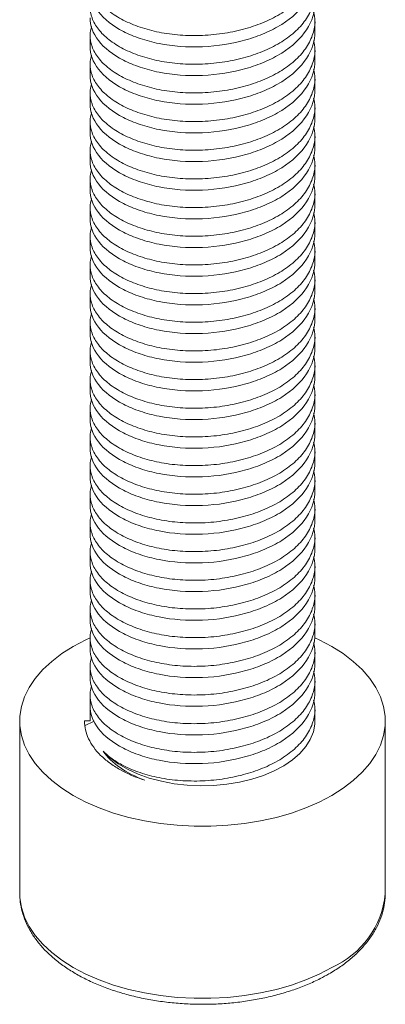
# Model space of a CAD drawing. Header units: millimetres. Extents: x 0 to 420, y 0 to 297.
# Tile 7 of 8: x 209 to 222, y 124 to 159. Entities that reach past the tile are written whole.
import ezdxf

# ---------------------------------------------------------------- set-up
doc = ezdxf.new("R2010")
doc.units = ezdxf.units.MM

msp = doc.modelspace()

# ---------------------------------------------------------------- linework, layer by layer
at = {"color": 7, "linetype": 'Continuous', "lineweight": 15}
for p, q in [((219.207, 158.33), (219.207, 158.733)), ((211.207, 158.223), (211.207, 157.819)), ((219.207, 157.309), (219.207, 157.713)), ((211.207, 157.202), (211.207, 156.799)), ((219.207, 156.288), (219.207, 156.692)), ((211.207, 156.182), (211.207, 155.778)), ((219.207, 155.268), (219.207, 155.671)), ((211.207, 155.161), (211.207, 154.757)), ((219.207, 154.247), (219.207, 154.651)), ((211.207, 154.14), (211.207, 153.737)), ((219.207, 153.226), (219.207, 153.63)), ((211.207, 153.12), (211.207, 152.716)), ((219.207, 152.206), (219.207, 152.609)), ((211.207, 152.099), (211.207, 151.695)), ((219.207, 151.185), (219.207, 151.589)), ((211.207, 151.078), (211.207, 150.675)), ((219.207, 150.164), (219.207, 150.568)), ((211.207, 150.058), (211.207, 149.654)), ((219.207, 149.144), (219.207, 149.547)), ((211.207, 149.037), (211.207, 148.633)), ((219.207, 148.123), (219.207, 148.527)), ((211.207, 148.016), (211.207, 147.613)), ((219.207, 147.102), (219.207, 147.506)), ((211.207, 146.996), (211.207, 146.592)), ((219.207, 146.082), (219.207, 146.485)), ((211.207, 145.975), (211.207, 145.571)), ((219.207, 145.061), (219.207, 145.465)), ((211.207, 144.954), (211.207, 144.551)), ((219.207, 144.04), (219.207, 144.444)), ((211.207, 143.934), (211.207, 143.53)), ((219.207, 143.02), (219.207, 143.423)), ((211.207, 142.913), (211.207, 142.509)), ((219.207, 141.999), (219.207, 142.403)), ((211.207, 141.892), (211.207, 141.489)), ((219.207, 140.978), (219.207, 141.382)), ((211.207, 140.872), (211.207, 140.468)), ((219.207, 139.958), (219.207, 140.361)), ((211.207, 139.851), (211.207, 139.447)), ((219.207, 138.937), (219.207, 139.341)), ((211.207, 138.83), (211.207, 138.427)), ((219.207, 137.916), (219.207, 138.32)), ((211.207, 137.81), (211.207, 137.406)), ((219.207, 136.896), (219.207, 137.299)), ((211.207, 136.789), (211.207, 136.385)), ((219.207, 135.875), (219.207, 136.279)), ((211.207, 135.768), (211.207, 135.364)), ((219.207, 134.854), (219.207, 135.258)), ((211.207, 134.748), (211.207, 134.344)), ((211.207, 133.806), (211.207, 134.344)), ((219.207, 133.806), (219.207, 134.237)), ((208.707, 133.806), (208.707, 127.682)), ((211.207, 133.806), (211.01, 133.806)), ((211.357, 133.797), (211.01, 133.634)), ((221.707, 127.682), (221.707, 133.806)), ((221.707, 127.654), (221.707, 127.682))]:
    msp.add_line(p, q, dxfattribs=at)
at = {"color": 7, "linetype": 'Continuous', "lineweight": 15, "flags": 128}
for points in [[(211.21, 136.765), (211.055, 136.693), (210.611, 136.459), (210.206, 136.203), (209.845, 135.926), (209.529, 135.632), (209.261, 135.321), (209.044, 134.998), (208.88, 134.665), (208.769, 134.324), (208.714, 133.979), (208.714, 133.632), (208.769, 133.287), (208.88, 132.947), (209.044, 132.613), (209.261, 132.29), (209.529, 131.98), (209.845, 131.685), (210.206, 131.408), (210.611, 131.152), (211.055, 130.919), (211.534, 130.71), (212.044, 130.528), (212.582, 130.373), (213.141, 130.248), (213.719, 130.153), (214.309, 130.089), (214.907, 130.057), (215.507, 130.057), (216.105, 130.089), (216.695, 130.153), (217.273, 130.248), (217.833, 130.373), (218.37, 130.528), (218.88, 130.71), (219.36, 130.919), (219.803, 131.152), (219.803, 131.152)], [(219.803, 131.152), (220.208, 131.408), (220.57, 131.685), (220.886, 131.98), (221.153, 132.29), (221.37, 132.613), (221.534, 132.947), (221.645, 133.287), (221.7, 133.632), (221.7, 133.979), (221.645, 134.324), (221.534, 134.665), (221.37, 134.998), (221.153, 135.321), (220.886, 135.632), (220.57, 135.926), (220.208, 136.203), (219.803, 136.459), (219.36, 136.693), (219.196, 136.768)], [(211.672, 132.725), (211.918, 132.492), (212.209, 132.277), (212.543, 132.083), (212.914, 131.914), (213.316, 131.771), (213.745, 131.656), (214.195, 131.572), (214.659, 131.518), (215.13, 131.497), (215.603, 131.508), (216.07, 131.551), (216.525, 131.625), (216.961, 131.73), (217.373, 131.864), (217.755, 132.026), (218.101, 132.212), (218.407, 132.42), (218.668, 132.648), (218.88, 132.891), (219.041, 133.148), (219.149, 133.414), (219.202, 133.685), (219.207, 133.806)]]:
    msp.add_lwpolyline(points, dxfattribs=at)
at = {"color": 8, "linetype": 'Continuous', "lineweight": 15, "flags": 128}
msp.add_lwpolyline([(208.707, 127.682), (208.714, 127.508), (208.769, 127.163), (208.88, 126.823), (209.044, 126.489), (209.261, 126.166), (209.529, 125.856), (209.845, 125.561), (210.206, 125.284), (210.611, 125.028), (211.055, 124.795), (211.534, 124.586), (212.044, 124.403), (212.582, 124.249), (213.141, 124.124), (213.719, 124.029), (214.309, 123.965), (214.907, 123.933), (215.507, 123.933), (216.105, 123.965), (216.695, 124.029), (217.273, 124.124), (217.833, 124.249), (218.37, 124.403), (218.88, 124.586), (219.36, 124.795), (219.803, 125.028)], dxfattribs=at)
at = {"color": 8, "linetype": 'Continuous', "lineweight": 15}
msp.add_arc((218.493, 127.981), 3.231, 293.933, 354.187, dxfattribs=at)
at = {"color": 7, "linetype": 'Continuous', "lineweight": 15}
for points, knots in [([(211.262, 160.573), (211.237, 160.47), (211.179, 160.231), (211.26, 159.846), (211.483, 159.442), (211.862, 159.067), (212.368, 158.746), (212.975, 158.492), (213.66, 158.309), (214.411, 158.207), (215.207, 158.195), (216.003, 158.275), (216.754, 158.44), (217.44, 158.681), (218.046, 158.997), (218.553, 159.385), (218.931, 159.827), (219.153, 160.297), (219.235, 160.721), (219.18, 160.981), (219.159, 161.083)], [0, 0, 0, 0, 0.042242, 0.098442, 0.156503, 0.215345, 0.273794, 0.330724, 0.386402, 0.443955, 0.502665, 0.561375, 0.618928, 0.674607, 0.731537, 0.789986, 0.848827, 0.906889, 0.963089, 1, 1, 1, 1]), ([(219.207, 160.371), (219.207, 160.064), (219.11, 159.739), (218.704, 159.124), (218.397, 158.836), (217.836, 158.483), (217.633, 158.378), (217.315, 158.242), (217.208, 158.2), (216.986, 158.122), (216.871, 158.085), (216.277, 157.917), (215.743, 157.83), (214.671, 157.784), (214.137, 157.826), (213.543, 157.944), (213.428, 157.971), (213.206, 158.03), (213.099, 158.063), (212.781, 158.17), (212.579, 158.254), (212.018, 158.543), (211.71, 158.783), (211.304, 159.308), (211.207, 159.59), (211.207, 159.861)], [0, 0, 0, 0, 0.125, 0.125, 0.25, 0.25, 0.3125, 0.3125, 0.34375, 0.34375, 0.375, 0.375, 0.5, 0.5, 0.625, 0.625, 0.65625, 0.65625, 0.6875, 0.6875, 0.75, 0.75, 0.875, 0.875, 1, 1, 1, 1]), ([(211.262, 159.552), (211.237, 159.45), (211.179, 159.21), (211.26, 158.825), (211.483, 158.421), (211.862, 158.047), (212.368, 157.726), (212.975, 157.471), (213.66, 157.288), (214.411, 157.187), (215.207, 157.174), (216.003, 157.254), (216.754, 157.42), (217.44, 157.66), (218.046, 157.976), (218.553, 158.364), (218.931, 158.806), (219.153, 159.277), (219.235, 159.701), (219.18, 159.96), (219.159, 160.063)], [0, 0, 0, 0, 0.0422418, 0.0984417, 0.1565034, 0.2153448, 0.2737937, 0.3307238, 0.3864021, 0.4439553, 0.5026653, 0.5613753, 0.6189285, 0.6746068, 0.7315369, 0.7899858, 0.8488272, 0.9068888, 0.9630888, 1, 1, 1, 1]), ([(219.207, 159.35), (219.207, 159.043), (219.11, 158.718), (218.704, 158.103), (218.397, 157.816), (217.836, 157.463), (217.633, 157.357), (217.315, 157.221), (217.208, 157.18), (216.986, 157.101), (216.871, 157.065), (216.277, 156.896), (215.743, 156.809), (214.671, 156.763), (214.137, 156.805), (213.543, 156.923), (213.428, 156.95), (213.206, 157.009), (213.099, 157.042), (212.781, 157.149), (212.579, 157.233), (212.018, 157.522), (211.71, 157.762), (211.304, 158.287), (211.207, 158.57), (211.207, 158.84)], [0, 0, 0, 0, 0.125, 0.125, 0.25, 0.25, 0.3125, 0.3125, 0.34375, 0.34375, 0.375, 0.375, 0.5, 0.5, 0.625, 0.625, 0.65625, 0.65625, 0.6875, 0.6875, 0.75, 0.75, 0.875, 0.875, 1, 1, 1, 1]), ([(211.262, 158.532), (211.237, 158.429), (211.179, 158.19), (211.26, 157.805), (211.483, 157.4), (211.862, 157.026), (212.368, 156.705), (212.975, 156.451), (213.66, 156.267), (214.411, 156.166), (215.207, 156.154), (216.003, 156.234), (216.754, 156.399), (217.44, 156.639), (218.046, 156.955), (218.553, 157.343), (218.931, 157.786), (219.153, 158.256), (219.235, 158.68), (219.18, 158.939), (219.159, 159.042)], [0, 0, 0, 0, 0.042242, 0.098442, 0.156503, 0.215345, 0.273794, 0.330724, 0.386402, 0.443955, 0.502665, 0.561375, 0.618928, 0.674607, 0.731537, 0.789986, 0.848827, 0.906889, 0.963089, 1, 1, 1, 1]), ([(219.207, 158.33), (219.207, 158.023), (219.11, 157.697), (218.704, 157.082), (218.397, 156.795), (217.836, 156.442), (217.633, 156.337), (217.315, 156.2), (217.208, 156.159), (216.986, 156.081), (216.871, 156.044), (216.277, 155.875), (215.743, 155.788), (214.671, 155.743), (214.137, 155.784), (213.543, 155.903), (213.428, 155.929), (213.206, 155.989), (213.099, 156.021), (212.781, 156.128), (212.579, 156.213), (212.018, 156.501), (211.71, 156.742), (211.304, 157.267), (211.207, 157.549), (211.207, 157.819)], [0, 0, 0, 0, 0.125, 0.125, 0.25, 0.25, 0.3125, 0.3125, 0.34375, 0.34375, 0.375, 0.375, 0.5, 0.5, 0.625, 0.625, 0.65625, 0.65625, 0.6875, 0.6875, 0.75, 0.75, 0.875, 0.875, 1, 1, 1, 1]), ([(211.262, 157.511), (211.237, 157.408), (211.179, 157.169), (211.26, 156.784), (211.483, 156.38), (211.862, 156.005), (212.368, 155.684), (212.975, 155.43), (213.66, 155.247), (214.411, 155.145), (215.207, 155.133), (216.003, 155.213), (216.754, 155.378), (217.44, 155.619), (218.046, 155.935), (218.553, 156.323), (218.931, 156.765), (219.153, 157.235), (219.235, 157.659), (219.18, 157.918), (219.159, 158.021)], [0, 0, 0, 0, 0.042242, 0.098442, 0.156503, 0.215345, 0.273794, 0.330724, 0.386402, 0.443955, 0.502665, 0.561375, 0.618928, 0.674607, 0.731537, 0.789986, 0.848827, 0.906889, 0.963089, 1, 1, 1, 1]), ([(219.207, 157.309), (219.207, 157.002), (219.11, 156.676), (218.704, 156.062), (218.397, 155.774), (217.836, 155.421), (217.633, 155.316), (217.315, 155.18), (217.208, 155.138), (216.986, 155.06), (216.871, 155.023), (216.277, 154.855), (215.743, 154.767), (214.671, 154.722), (214.137, 154.764), (213.543, 154.882), (213.428, 154.909), (213.206, 154.968), (213.099, 155), (212.781, 155.108), (212.579, 155.192), (212.018, 155.481), (211.71, 155.721), (211.304, 156.246), (211.207, 156.528), (211.207, 156.799)], [0, 0, 0, 0, 0.125, 0.125, 0.25, 0.25, 0.3125, 0.3125, 0.34375, 0.34375, 0.375, 0.375, 0.5, 0.5, 0.625, 0.625, 0.65625, 0.65625, 0.6875, 0.6875, 0.75, 0.75, 0.875, 0.875, 1, 1, 1, 1]), ([(211.262, 156.49), (211.237, 156.388), (211.179, 156.148), (211.26, 155.763), (211.483, 155.359), (211.862, 154.985), (212.368, 154.664), (212.975, 154.409), (213.66, 154.226), (214.411, 154.125), (215.207, 154.112), (216.003, 154.192), (216.754, 154.358), (217.44, 154.598), (218.046, 154.914), (218.553, 155.302), (218.931, 155.744), (219.153, 156.215), (219.235, 156.639), (219.18, 156.898), (219.159, 157.001)], [0, 0, 0, 0, 0.042242, 0.098442, 0.156503, 0.215345, 0.273794, 0.330724, 0.386402, 0.443955, 0.502665, 0.561375, 0.618928, 0.674607, 0.731537, 0.789986, 0.848827, 0.906889, 0.963089, 1, 1, 1, 1]), ([(211.262, 155.47), (211.237, 155.367), (211.179, 155.128), (211.26, 154.743), (211.483, 154.338), (211.862, 153.964), (212.368, 153.643), (212.975, 153.389), (213.66, 153.205), (214.411, 153.104), (215.207, 153.092), (216.003, 153.172), (216.754, 153.337), (217.44, 153.577), (218.046, 153.893), (218.553, 154.281), (218.931, 154.724), (219.153, 155.194), (219.235, 155.618), (219.18, 155.877), (219.159, 155.98)], [0, 0, 0, 0, 0.042242, 0.098442, 0.156503, 0.215345, 0.273794, 0.330724, 0.386402, 0.443955, 0.502665, 0.561375, 0.618928, 0.674607, 0.731537, 0.789986, 0.848827, 0.906889, 0.963089, 1, 1, 1, 1]), ([(219.207, 156.288), (219.207, 155.981), (219.11, 155.656), (218.704, 155.041), (218.397, 154.754), (217.836, 154.401), (217.633, 154.295), (217.315, 154.159), (217.208, 154.118), (216.986, 154.039), (216.871, 154.003), (216.277, 153.834), (215.743, 153.747), (214.671, 153.701), (214.137, 153.743), (213.543, 153.861), (213.428, 153.888), (213.206, 153.947), (213.099, 153.98), (212.781, 154.087), (212.579, 154.171), (212.018, 154.46), (211.71, 154.7), (211.304, 155.225), (211.207, 155.508), (211.207, 155.778)], [0, 0, 0, 0, 0.125, 0.125, 0.25, 0.25, 0.3125, 0.3125, 0.34375, 0.34375, 0.375, 0.375, 0.5, 0.5, 0.625, 0.625, 0.65625, 0.65625, 0.6875, 0.6875, 0.75, 0.75, 0.875, 0.875, 1, 1, 1, 1]), ([(211.262, 154.449), (211.237, 154.346), (211.179, 154.107), (211.26, 153.722), (211.483, 153.318), (211.862, 152.943), (212.368, 152.622), (212.975, 152.368), (213.66, 152.185), (214.411, 152.083), (215.207, 152.071), (216.003, 152.151), (216.754, 152.316), (217.44, 152.557), (218.046, 152.873), (218.553, 153.261), (218.931, 153.703), (219.153, 154.173), (219.235, 154.597), (219.18, 154.856), (219.159, 154.959)], [0, 0, 0, 0, 0.0422418, 0.0984417, 0.1565034, 0.2153448, 0.2737937, 0.3307238, 0.3864021, 0.4439553, 0.5026653, 0.5613753, 0.6189285, 0.6746068, 0.7315369, 0.7899858, 0.8488272, 0.9068888, 0.9630888, 1, 1, 1, 1]), ([(219.207, 155.268), (219.207, 154.961), (219.11, 154.635), (218.704, 154.02), (218.397, 153.733), (217.836, 153.38), (217.633, 153.275), (217.315, 153.138), (217.208, 153.097), (216.986, 153.019), (216.871, 152.982), (216.277, 152.813), (215.743, 152.726), (214.671, 152.681), (214.137, 152.722), (213.543, 152.841), (213.428, 152.867), (213.206, 152.927), (213.099, 152.959), (212.781, 153.066), (212.579, 153.151), (212.018, 153.439), (211.71, 153.68), (211.304, 154.205), (211.207, 154.487), (211.207, 154.757)], [0, 0, 0, 0, 0.125, 0.125, 0.25, 0.25, 0.3125, 0.3125, 0.34375, 0.34375, 0.375, 0.375, 0.5, 0.5, 0.625, 0.625, 0.65625, 0.65625, 0.6875, 0.6875, 0.75, 0.75, 0.875, 0.875, 1, 1, 1, 1]), ([(219.207, 154.247), (219.207, 153.94), (219.11, 153.614), (218.704, 153), (218.397, 152.712), (217.836, 152.359), (217.633, 152.254), (217.315, 152.118), (217.208, 152.076), (216.986, 151.998), (216.871, 151.961), (216.277, 151.793), (215.743, 151.705), (214.671, 151.66), (214.137, 151.702), (213.543, 151.82), (213.428, 151.847), (213.206, 151.906), (213.099, 151.938), (212.781, 152.046), (212.579, 152.13), (212.018, 152.419), (211.71, 152.659), (211.304, 153.184), (211.207, 153.466), (211.207, 153.737)], [0, 0, 0, 0, 0.125, 0.125, 0.25, 0.25, 0.3125, 0.3125, 0.34375, 0.34375, 0.375, 0.375, 0.5, 0.5, 0.625, 0.625, 0.65625, 0.65625, 0.6875, 0.6875, 0.75, 0.75, 0.875, 0.875, 1, 1, 1, 1]), ([(211.262, 153.428), (211.237, 153.326), (211.179, 153.086), (211.26, 152.701), (211.483, 152.297), (211.862, 151.923), (212.368, 151.601), (212.975, 151.347), (213.66, 151.164), (214.411, 151.063), (215.207, 151.05), (216.003, 151.13), (216.754, 151.296), (217.44, 151.536), (218.046, 151.852), (218.553, 152.24), (218.931, 152.682), (219.153, 153.153), (219.235, 153.577), (219.18, 153.836), (219.159, 153.939)], [0, 0, 0, 0, 0.042242, 0.098442, 0.156503, 0.215345, 0.273794, 0.330724, 0.386402, 0.443955, 0.502665, 0.561375, 0.618928, 0.674607, 0.731537, 0.789986, 0.848827, 0.906889, 0.963089, 1, 1, 1, 1]), ([(219.207, 153.226), (219.207, 152.919), (219.11, 152.594), (218.704, 151.979), (218.397, 151.692), (217.836, 151.338), (217.633, 151.233), (217.315, 151.097), (217.208, 151.056), (216.986, 150.977), (216.871, 150.941), (216.277, 150.772), (215.743, 150.685), (214.671, 150.639), (214.137, 150.681), (213.543, 150.799), (213.428, 150.826), (213.206, 150.885), (213.099, 150.918), (212.781, 151.025), (212.579, 151.109), (212.018, 151.398), (211.71, 151.638), (211.304, 152.163), (211.207, 152.446), (211.207, 152.716)], [0, 0, 0, 0, 0.125, 0.125, 0.25, 0.25, 0.3125, 0.3125, 0.34375, 0.34375, 0.375, 0.375, 0.5, 0.5, 0.625, 0.625, 0.65625, 0.65625, 0.6875, 0.6875, 0.75, 0.75, 0.875, 0.875, 1, 1, 1, 1]), ([(211.262, 152.408), (211.237, 152.305), (211.179, 152.066), (211.26, 151.681), (211.483, 151.276), (211.862, 150.902), (212.368, 150.581), (212.975, 150.327), (213.66, 150.143), (214.411, 150.042), (215.207, 150.03), (216.003, 150.11), (216.754, 150.275), (217.44, 150.515), (218.046, 150.831), (218.553, 151.219), (218.931, 151.662), (219.153, 152.132), (219.235, 152.556), (219.18, 152.815), (219.159, 152.918)], [0, 0, 0, 0, 0.0422418, 0.0984417, 0.1565034, 0.2153448, 0.2737937, 0.3307238, 0.3864021, 0.4439553, 0.5026653, 0.5613753, 0.6189285, 0.6746068, 0.7315369, 0.7899858, 0.8488272, 0.9068888, 0.9630888, 1, 1, 1, 1]), ([(219.207, 152.206), (219.207, 151.899), (219.11, 151.573), (218.704, 150.958), (218.397, 150.671), (217.836, 150.318), (217.633, 150.213), (217.315, 150.076), (217.208, 150.035), (216.986, 149.957), (216.871, 149.92), (216.277, 149.751), (215.743, 149.664), (214.671, 149.619), (214.137, 149.66), (213.543, 149.779), (213.428, 149.805), (213.206, 149.865), (213.099, 149.897), (212.781, 150.004), (212.579, 150.089), (212.018, 150.377), (211.71, 150.618), (211.304, 151.143), (211.207, 151.425), (211.207, 151.695)], [0, 0, 0, 0, 0.125, 0.125, 0.25, 0.25, 0.3125, 0.3125, 0.34375, 0.34375, 0.375, 0.375, 0.5, 0.5, 0.625, 0.625, 0.65625, 0.65625, 0.6875, 0.6875, 0.75, 0.75, 0.875, 0.875, 1, 1, 1, 1]), ([(211.262, 151.387), (211.237, 151.284), (211.179, 151.045), (211.26, 150.66), (211.483, 150.256), (211.862, 149.881), (212.368, 149.56), (212.975, 149.306), (213.66, 149.122), (214.411, 149.021), (215.207, 149.009), (216.003, 149.089), (216.754, 149.254), (217.44, 149.495), (218.046, 149.811), (218.553, 150.199), (218.931, 150.641), (219.153, 151.111), (219.235, 151.535), (219.18, 151.794), (219.159, 151.897)], [0, 0, 0, 0, 0.0422418, 0.0984417, 0.1565034, 0.2153448, 0.2737937, 0.3307238, 0.3864021, 0.4439553, 0.5026653, 0.5613753, 0.6189285, 0.6746068, 0.7315369, 0.7899858, 0.8488272, 0.9068888, 0.9630888, 1, 1, 1, 1]), ([(219.207, 151.185), (219.207, 150.878), (219.11, 150.552), (218.704, 149.938), (218.397, 149.65), (217.836, 149.297), (217.633, 149.192), (217.315, 149.056), (217.208, 149.014), (216.986, 148.936), (216.871, 148.899), (216.277, 148.731), (215.743, 148.643), (214.671, 148.598), (214.137, 148.64), (213.543, 148.758), (213.428, 148.785), (213.206, 148.844), (213.099, 148.876), (212.781, 148.984), (212.579, 149.068), (212.018, 149.357), (211.71, 149.597), (211.304, 150.122), (211.207, 150.404), (211.207, 150.675)], [0, 0, 0, 0, 0.125, 0.125, 0.25, 0.25, 0.3125, 0.3125, 0.34375, 0.34375, 0.375, 0.375, 0.5, 0.5, 0.625, 0.625, 0.65625, 0.65625, 0.6875, 0.6875, 0.75, 0.75, 0.875, 0.875, 1, 1, 1, 1]), ([(211.262, 150.366), (211.237, 150.264), (211.179, 150.024), (211.26, 149.639), (211.483, 149.235), (211.862, 148.861), (212.368, 148.539), (212.975, 148.285), (213.66, 148.102), (214.411, 148.001), (215.207, 147.988), (216.003, 148.068), (216.754, 148.234), (217.44, 148.474), (218.046, 148.79), (218.553, 149.178), (218.931, 149.62), (219.153, 150.091), (219.235, 150.515), (219.18, 150.774), (219.159, 150.876)], [0, 0, 0, 0, 0.042242, 0.098442, 0.156503, 0.215345, 0.273794, 0.330724, 0.386402, 0.443955, 0.502665, 0.561375, 0.618928, 0.674607, 0.731537, 0.789986, 0.848827, 0.906889, 0.963089, 1, 1, 1, 1]), ([(219.207, 150.164), (219.207, 149.857), (219.11, 149.532), (218.704, 148.917), (218.397, 148.63), (217.836, 148.276), (217.633, 148.171), (217.315, 148.035), (217.208, 147.994), (216.986, 147.915), (216.871, 147.879), (216.277, 147.71), (215.743, 147.623), (214.671, 147.577), (214.137, 147.619), (213.543, 147.737), (213.428, 147.764), (213.206, 147.823), (213.099, 147.856), (212.781, 147.963), (212.579, 148.047), (212.018, 148.336), (211.71, 148.576), (211.304, 149.101), (211.207, 149.384), (211.207, 149.654)], [0, 0, 0, 0, 0.125, 0.125, 0.25, 0.25, 0.3125, 0.3125, 0.34375, 0.34375, 0.375, 0.375, 0.5, 0.5, 0.625, 0.625, 0.65625, 0.65625, 0.6875, 0.6875, 0.75, 0.75, 0.875, 0.875, 1, 1, 1, 1]), ([(211.262, 149.345), (211.237, 149.243), (211.179, 149.004), (211.26, 148.619), (211.483, 148.214), (211.862, 147.84), (212.368, 147.519), (212.975, 147.265), (213.66, 147.081), (214.411, 146.98), (215.207, 146.968), (216.003, 147.047), (216.754, 147.213), (217.44, 147.453), (218.046, 147.769), (218.553, 148.157), (218.931, 148.6), (219.153, 149.07), (219.235, 149.494), (219.18, 149.753), (219.159, 149.856)], [0, 0, 0, 0, 0.042242, 0.098442, 0.156503, 0.215345, 0.273794, 0.330724, 0.386402, 0.443955, 0.502665, 0.561375, 0.618928, 0.674607, 0.731537, 0.789986, 0.848827, 0.906889, 0.963089, 1, 1, 1, 1]), ([(219.207, 149.144), (219.207, 148.837), (219.11, 148.511), (218.704, 147.896), (218.397, 147.609), (217.836, 147.256), (217.633, 147.151), (217.315, 147.014), (217.208, 146.973), (216.986, 146.895), (216.871, 146.858), (216.277, 146.689), (215.743, 146.602), (214.671, 146.557), (214.137, 146.598), (213.543, 146.717), (213.428, 146.743), (213.206, 146.803), (213.099, 146.835), (212.781, 146.942), (212.579, 147.027), (212.018, 147.315), (211.71, 147.556), (211.304, 148.081), (211.207, 148.363), (211.207, 148.633)], [0, 0, 0, 0, 0.125, 0.125, 0.25, 0.25, 0.3125, 0.3125, 0.34375, 0.34375, 0.375, 0.375, 0.5, 0.5, 0.625, 0.625, 0.65625, 0.65625, 0.6875, 0.6875, 0.75, 0.75, 0.875, 0.875, 1, 1, 1, 1]), ([(211.262, 148.325), (211.237, 148.222), (211.179, 147.983), (211.26, 147.598), (211.483, 147.194), (211.862, 146.819), (212.368, 146.498), (212.975, 146.244), (213.66, 146.06), (214.411, 145.959), (215.207, 145.947), (216.003, 146.027), (216.754, 146.192), (217.44, 146.433), (218.046, 146.749), (218.553, 147.137), (218.931, 147.579), (219.153, 148.049), (219.235, 148.473), (219.18, 148.732), (219.159, 148.835)], [0, 0, 0, 0, 0.042242, 0.098442, 0.156503, 0.215345, 0.273794, 0.330724, 0.386402, 0.443955, 0.502665, 0.561375, 0.618928, 0.674607, 0.731537, 0.789986, 0.848827, 0.906889, 0.963089, 1, 1, 1, 1]), ([(219.207, 148.123), (219.207, 147.816), (219.11, 147.49), (218.704, 146.876), (218.397, 146.588), (217.836, 146.235), (217.633, 146.13), (217.315, 145.994), (217.208, 145.952), (216.986, 145.874), (216.871, 145.837), (216.277, 145.669), (215.743, 145.581), (214.671, 145.536), (214.137, 145.578), (213.543, 145.696), (213.428, 145.723), (213.206, 145.782), (213.099, 145.814), (212.781, 145.922), (212.579, 146.006), (212.018, 146.295), (211.71, 146.535), (211.304, 147.06), (211.207, 147.342), (211.207, 147.613)], [0, 0, 0, 0, 0.125, 0.125, 0.25, 0.25, 0.3125, 0.3125, 0.34375, 0.34375, 0.375, 0.375, 0.5, 0.5, 0.625, 0.625, 0.65625, 0.65625, 0.6875, 0.6875, 0.75, 0.75, 0.875, 0.875, 1, 1, 1, 1]), ([(211.262, 147.304), (211.237, 147.201), (211.179, 146.962), (211.26, 146.577), (211.483, 146.173), (211.862, 145.798), (212.368, 145.477), (212.975, 145.223), (213.66, 145.04), (214.411, 144.939), (215.207, 144.926), (216.003, 145.006), (216.754, 145.172), (217.44, 145.412), (218.046, 145.728), (218.553, 146.116), (218.931, 146.558), (219.153, 147.029), (219.235, 147.453), (219.18, 147.712), (219.159, 147.814)], [0, 0, 0, 0, 0.042242, 0.098442, 0.156503, 0.215345, 0.273794, 0.330724, 0.386402, 0.443955, 0.502665, 0.561375, 0.618928, 0.674607, 0.731537, 0.789986, 0.848827, 0.906889, 0.963089, 1, 1, 1, 1]), ([(219.207, 147.102), (219.207, 146.795), (219.11, 146.47), (218.704, 145.855), (218.397, 145.568), (217.836, 145.214), (217.633, 145.109), (217.315, 144.973), (217.208, 144.932), (216.986, 144.853), (216.871, 144.817), (216.277, 144.648), (215.743, 144.561), (214.671, 144.515), (214.137, 144.557), (213.543, 144.675), (213.428, 144.702), (213.206, 144.761), (213.099, 144.794), (212.781, 144.901), (212.579, 144.985), (212.018, 145.274), (211.71, 145.514), (211.304, 146.039), (211.207, 146.322), (211.207, 146.592)], [0, 0, 0, 0, 0.125, 0.125, 0.25, 0.25, 0.3125, 0.3125, 0.34375, 0.34375, 0.375, 0.375, 0.5, 0.5, 0.625, 0.625, 0.65625, 0.65625, 0.6875, 0.6875, 0.75, 0.75, 0.875, 0.875, 1, 1, 1, 1]), ([(211.262, 146.283), (211.237, 146.181), (211.179, 145.942), (211.26, 145.557), (211.483, 145.152), (211.862, 144.778), (212.368, 144.457), (212.975, 144.203), (213.66, 144.019), (214.411, 143.918), (215.207, 143.905), (216.003, 143.985), (216.754, 144.151), (217.44, 144.391), (218.046, 144.707), (218.553, 145.095), (218.931, 145.538), (219.153, 146.008), (219.235, 146.432), (219.18, 146.691), (219.159, 146.794)], [0, 0, 0, 0, 0.042242, 0.098442, 0.156503, 0.215345, 0.273794, 0.330724, 0.386402, 0.443955, 0.502665, 0.561375, 0.618928, 0.674607, 0.731537, 0.789986, 0.848827, 0.906889, 0.963089, 1, 1, 1, 1]), ([(219.207, 146.082), (219.207, 145.775), (219.11, 145.449), (218.704, 144.834), (218.397, 144.547), (217.836, 144.194), (217.633, 144.089), (217.315, 143.952), (217.208, 143.911), (216.986, 143.833), (216.871, 143.796), (216.277, 143.627), (215.743, 143.54), (214.671, 143.494), (214.137, 143.536), (213.543, 143.654), (213.428, 143.681), (213.206, 143.741), (213.099, 143.773), (212.781, 143.88), (212.579, 143.965), (212.018, 144.253), (211.71, 144.494), (211.304, 145.018), (211.207, 145.301), (211.207, 145.571)], [0, 0, 0, 0, 0.125, 0.125, 0.25, 0.25, 0.3125, 0.3125, 0.34375, 0.34375, 0.375, 0.375, 0.5, 0.5, 0.625, 0.625, 0.65625, 0.65625, 0.6875, 0.6875, 0.75, 0.75, 0.875, 0.875, 1, 1, 1, 1]), ([(211.262, 145.263), (211.237, 145.16), (211.179, 144.921), (211.26, 144.536), (211.483, 144.131), (211.862, 143.757), (212.368, 143.436), (212.975, 143.182), (213.66, 142.998), (214.411, 142.897), (215.207, 142.885), (216.003, 142.965), (216.754, 143.13), (217.44, 143.371), (218.046, 143.687), (218.553, 144.075), (218.931, 144.517), (219.153, 144.987), (219.235, 145.411), (219.18, 145.67), (219.159, 145.773)], [0, 0, 0, 0, 0.042242, 0.098442, 0.156503, 0.215345, 0.273794, 0.330724, 0.386402, 0.443955, 0.502665, 0.561375, 0.618928, 0.674607, 0.731537, 0.789986, 0.848827, 0.906889, 0.963089, 1, 1, 1, 1]), ([(219.207, 145.061), (219.207, 144.754), (219.11, 144.428), (218.704, 143.814), (218.397, 143.526), (217.836, 143.173), (217.633, 143.068), (217.315, 142.932), (217.208, 142.89), (216.986, 142.812), (216.871, 142.775), (216.277, 142.607), (215.743, 142.519), (214.671, 142.474), (214.137, 142.515), (213.543, 142.634), (213.428, 142.661), (213.206, 142.72), (213.099, 142.752), (212.781, 142.86), (212.579, 142.944), (212.018, 143.232), (211.71, 143.473), (211.304, 143.998), (211.207, 144.28), (211.207, 144.551)], [0, 0, 0, 0, 0.125, 0.125, 0.25, 0.25, 0.3125, 0.3125, 0.34375, 0.34375, 0.375, 0.375, 0.5, 0.5, 0.625, 0.625, 0.65625, 0.65625, 0.6875, 0.6875, 0.75, 0.75, 0.875, 0.875, 1, 1, 1, 1]), ([(211.262, 144.242), (211.237, 144.139), (211.179, 143.9), (211.26, 143.515), (211.483, 143.111), (211.862, 142.736), (212.368, 142.415), (212.975, 142.161), (213.66, 141.978), (214.411, 141.877), (215.207, 141.864), (216.003, 141.944), (216.754, 142.11), (217.44, 142.35), (218.046, 142.666), (218.553, 143.054), (218.931, 143.496), (219.153, 143.967), (219.235, 144.391), (219.18, 144.65), (219.159, 144.752)], [0, 0, 0, 0, 0.042242, 0.098442, 0.156503, 0.215345, 0.273794, 0.330724, 0.386402, 0.443955, 0.502665, 0.561375, 0.618928, 0.674607, 0.731537, 0.789986, 0.848827, 0.906889, 0.963089, 1, 1, 1, 1]), ([(211.262, 143.221), (211.237, 143.119), (211.179, 142.88), (211.26, 142.494), (211.483, 142.09), (211.862, 141.716), (212.368, 141.395), (212.975, 141.141), (213.66, 140.957), (214.411, 140.856), (215.207, 140.843), (216.003, 140.923), (216.754, 141.089), (217.44, 141.329), (218.046, 141.645), (218.553, 142.033), (218.931, 142.476), (219.153, 142.946), (219.235, 143.37), (219.18, 143.629), (219.159, 143.732)], [0, 0, 0, 0, 0.042242, 0.098442, 0.156503, 0.215345, 0.273794, 0.330724, 0.386402, 0.443955, 0.502665, 0.561375, 0.618928, 0.674607, 0.731537, 0.789986, 0.848827, 0.906889, 0.963089, 1, 1, 1, 1]), ([(219.207, 144.04), (219.207, 143.733), (219.11, 143.408), (218.704, 142.793), (218.397, 142.506), (217.836, 142.152), (217.633, 142.047), (217.315, 141.911), (217.208, 141.87), (216.986, 141.791), (216.871, 141.755), (216.277, 141.586), (215.743, 141.499), (214.671, 141.453), (214.137, 141.495), (213.543, 141.613), (213.428, 141.64), (213.206, 141.699), (213.099, 141.732), (212.781, 141.839), (212.579, 141.923), (212.018, 142.212), (211.71, 142.452), (211.304, 142.977), (211.207, 143.26), (211.207, 143.53)], [0, 0, 0, 0, 0.125, 0.125, 0.25, 0.25, 0.3125, 0.3125, 0.34375, 0.34375, 0.375, 0.375, 0.5, 0.5, 0.625, 0.625, 0.65625, 0.65625, 0.6875, 0.6875, 0.75, 0.75, 0.875, 0.875, 1, 1, 1, 1]), ([(219.207, 143.02), (219.207, 142.713), (219.11, 142.387), (218.704, 141.772), (218.397, 141.485), (217.836, 141.132), (217.633, 141.027), (217.315, 140.89), (217.208, 140.849), (216.986, 140.771), (216.871, 140.734), (216.277, 140.565), (215.743, 140.478), (214.671, 140.432), (214.137, 140.474), (213.543, 140.592), (213.428, 140.619), (213.206, 140.679), (213.099, 140.711), (212.781, 140.818), (212.579, 140.903), (212.018, 141.191), (211.71, 141.432), (211.304, 141.956), (211.207, 142.239), (211.207, 142.509)], [0, 0, 0, 0, 0.125, 0.125, 0.25, 0.25, 0.3125, 0.3125, 0.34375, 0.34375, 0.375, 0.375, 0.5, 0.5, 0.625, 0.625, 0.65625, 0.65625, 0.6875, 0.6875, 0.75, 0.75, 0.875, 0.875, 1, 1, 1, 1]), ([(211.262, 142.201), (211.237, 142.098), (211.179, 141.859), (211.26, 141.474), (211.483, 141.069), (211.862, 140.695), (212.368, 140.374), (212.975, 140.12), (213.66, 139.936), (214.411, 139.835), (215.207, 139.823), (216.003, 139.903), (216.754, 140.068), (217.44, 140.309), (218.046, 140.625), (218.553, 141.013), (218.931, 141.455), (219.153, 141.925), (219.235, 142.349), (219.18, 142.608), (219.159, 142.711)], [0, 0, 0, 0, 0.042242, 0.098442, 0.156503, 0.215345, 0.273794, 0.330724, 0.386402, 0.443955, 0.502665, 0.561375, 0.618928, 0.674607, 0.731537, 0.789986, 0.848827, 0.906889, 0.963089, 1, 1, 1, 1]), ([(219.207, 141.999), (219.207, 141.692), (219.11, 141.366), (218.704, 140.752), (218.397, 140.464), (217.836, 140.111), (217.633, 140.006), (217.315, 139.87), (217.208, 139.828), (216.986, 139.75), (216.871, 139.713), (216.277, 139.544), (215.743, 139.457), (214.671, 139.412), (214.137, 139.453), (213.543, 139.572), (213.428, 139.599), (213.206, 139.658), (213.099, 139.69), (212.781, 139.798), (212.579, 139.882), (212.018, 140.17), (211.71, 140.411), (211.304, 140.936), (211.207, 141.218), (211.207, 141.489)], [0, 0, 0, 0, 0.125, 0.125, 0.25, 0.25, 0.3125, 0.3125, 0.34375, 0.34375, 0.375, 0.375, 0.5, 0.5, 0.625, 0.625, 0.65625, 0.65625, 0.6875, 0.6875, 0.75, 0.75, 0.875, 0.875, 1, 1, 1, 1]), ([(211.262, 141.18), (211.237, 141.077), (211.179, 140.838), (211.26, 140.453), (211.483, 140.049), (211.862, 139.674), (212.368, 139.353), (212.975, 139.099), (213.66, 138.916), (214.411, 138.814), (215.207, 138.802), (216.003, 138.882), (216.754, 139.048), (217.44, 139.288), (218.046, 139.604), (218.553, 139.992), (218.931, 140.434), (219.153, 140.905), (219.235, 141.329), (219.18, 141.588), (219.159, 141.69)], [0, 0, 0, 0, 0.042242, 0.098442, 0.156503, 0.215345, 0.273794, 0.330724, 0.386402, 0.443955, 0.502665, 0.561375, 0.618928, 0.674607, 0.731537, 0.789986, 0.848827, 0.906889, 0.963089, 1, 1, 1, 1]), ([(219.207, 140.978), (219.207, 140.671), (219.11, 140.346), (218.704, 139.731), (218.397, 139.444), (217.836, 139.09), (217.633, 138.985), (217.315, 138.849), (217.208, 138.808), (216.986, 138.729), (216.871, 138.693), (216.277, 138.524), (215.743, 138.437), (214.671, 138.391), (214.137, 138.433), (213.543, 138.551), (213.428, 138.578), (213.206, 138.637), (213.099, 138.67), (212.781, 138.777), (212.579, 138.861), (212.018, 139.15), (211.71, 139.39), (211.304, 139.915), (211.207, 140.198), (211.207, 140.468)], [0, 0, 0, 0, 0.125, 0.125, 0.25, 0.25, 0.3125, 0.3125, 0.34375, 0.34375, 0.375, 0.375, 0.5, 0.5, 0.625, 0.625, 0.65625, 0.65625, 0.6875, 0.6875, 0.75, 0.75, 0.875, 0.875, 1, 1, 1, 1]), ([(211.262, 140.159), (211.237, 140.057), (211.179, 139.818), (211.26, 139.432), (211.483, 139.028), (211.862, 138.654), (212.368, 138.333), (212.975, 138.079), (213.66, 137.895), (214.411, 137.794), (215.207, 137.781), (216.003, 137.861), (216.754, 138.027), (217.44, 138.267), (218.046, 138.583), (218.553, 138.971), (218.931, 139.414), (219.153, 139.884), (219.235, 140.308), (219.18, 140.567), (219.159, 140.67)], [0, 0, 0, 0, 0.042242, 0.098442, 0.156503, 0.215345, 0.273794, 0.330724, 0.386402, 0.443955, 0.502665, 0.561375, 0.618928, 0.674607, 0.731537, 0.789986, 0.848827, 0.906889, 0.963089, 1, 1, 1, 1]), ([(219.207, 139.958), (219.207, 139.65), (219.11, 139.325), (218.704, 138.71), (218.397, 138.423), (217.836, 138.07), (217.633, 137.965), (217.315, 137.828), (217.208, 137.787), (216.986, 137.709), (216.871, 137.672), (216.277, 137.503), (215.743, 137.416), (214.671, 137.37), (214.137, 137.412), (213.543, 137.53), (213.428, 137.557), (213.206, 137.617), (213.099, 137.649), (212.781, 137.756), (212.579, 137.841), (212.018, 138.129), (211.71, 138.37), (211.304, 138.894), (211.207, 139.177), (211.207, 139.447)], [0, 0, 0, 0, 0.125, 0.125, 0.25, 0.25, 0.3125, 0.3125, 0.34375, 0.34375, 0.375, 0.375, 0.5, 0.5, 0.625, 0.625, 0.65625, 0.65625, 0.6875, 0.6875, 0.75, 0.75, 0.875, 0.875, 1, 1, 1, 1]), ([(211.262, 139.139), (211.237, 139.036), (211.179, 138.797), (211.26, 138.412), (211.483, 138.007), (211.862, 137.633), (212.368, 137.312), (212.975, 137.058), (213.66, 136.874), (214.411, 136.773), (215.207, 136.761), (216.003, 136.841), (216.754, 137.006), (217.44, 137.247), (218.046, 137.563), (218.553, 137.951), (218.931, 138.393), (219.153, 138.863), (219.235, 139.287), (219.18, 139.546), (219.159, 139.649)], [0, 0, 0, 0, 0.042242, 0.098442, 0.156503, 0.215345, 0.273794, 0.330724, 0.386402, 0.443955, 0.502665, 0.561375, 0.618928, 0.674607, 0.731537, 0.789986, 0.848827, 0.906889, 0.963089, 1, 1, 1, 1]), ([(219.207, 138.937), (219.207, 138.63), (219.11, 138.304), (218.704, 137.69), (218.397, 137.402), (217.836, 137.049), (217.633, 136.944), (217.315, 136.808), (217.208, 136.766), (216.986, 136.688), (216.871, 136.651), (216.277, 136.482), (215.743, 136.395), (214.671, 136.35), (214.137, 136.391), (213.543, 136.51), (213.428, 136.537), (213.206, 136.596), (213.099, 136.628), (212.781, 136.736), (212.579, 136.82), (212.018, 137.108), (211.71, 137.349), (211.304, 137.874), (211.207, 138.156), (211.207, 138.427)], [0, 0, 0, 0, 0.125, 0.125, 0.25, 0.25, 0.3125, 0.3125, 0.34375, 0.34375, 0.375, 0.375, 0.5, 0.5, 0.625, 0.625, 0.65625, 0.65625, 0.6875, 0.6875, 0.75, 0.75, 0.875, 0.875, 1, 1, 1, 1]), ([(211.262, 138.118), (211.237, 138.015), (211.179, 137.776), (211.26, 137.391), (211.483, 136.987), (211.862, 136.612), (212.368, 136.291), (212.975, 136.037), (213.66, 135.854), (214.411, 135.752), (215.207, 135.74), (216.003, 135.82), (216.754, 135.986), (217.44, 136.226), (218.046, 136.542), (218.553, 136.93), (218.931, 137.372), (219.153, 137.843), (219.235, 138.267), (219.18, 138.526), (219.159, 138.628)], [0, 0, 0, 0, 0.0422418, 0.0984417, 0.1565034, 0.2153448, 0.2737937, 0.3307238, 0.3864021, 0.4439553, 0.5026653, 0.5613753, 0.6189285, 0.6746068, 0.7315369, 0.7899858, 0.8488272, 0.9068888, 0.9630888, 1, 1, 1, 1]), ([(219.207, 137.916), (219.207, 137.609), (219.11, 137.284), (218.704, 136.669), (218.397, 136.382), (217.836, 136.028), (217.633, 135.923), (217.315, 135.787), (217.208, 135.745), (216.986, 135.667), (216.871, 135.631), (216.277, 135.462), (215.743, 135.375), (214.671, 135.329), (214.137, 135.371), (213.543, 135.489), (213.428, 135.516), (213.206, 135.575), (213.099, 135.608), (212.781, 135.715), (212.579, 135.799), (212.018, 136.088), (211.71, 136.328), (211.304, 136.853), (211.207, 137.136), (211.207, 137.406)], [0, 0, 0, 0, 0.125, 0.125, 0.25, 0.25, 0.3125, 0.3125, 0.34375, 0.34375, 0.375, 0.375, 0.5, 0.5, 0.625, 0.625, 0.65625, 0.65625, 0.6875, 0.6875, 0.75, 0.75, 0.875, 0.875, 1, 1, 1, 1]), ([(211.262, 137.097), (211.237, 136.995), (211.179, 136.756), (211.26, 136.37), (211.483, 135.966), (211.862, 135.592), (212.368, 135.271), (212.975, 135.017), (213.66, 134.833), (214.411, 134.732), (215.207, 134.719), (216.003, 134.799), (216.754, 134.965), (217.44, 135.205), (218.046, 135.521), (218.553, 135.909), (218.931, 136.352), (219.153, 136.822), (219.235, 137.246), (219.18, 137.505), (219.159, 137.608)], [0, 0, 0, 0, 0.042242, 0.098442, 0.156503, 0.215345, 0.273794, 0.330724, 0.386402, 0.443955, 0.502665, 0.561375, 0.618928, 0.674607, 0.731537, 0.789986, 0.848827, 0.906889, 0.963089, 1, 1, 1, 1]), ([(219.207, 136.896), (219.207, 136.588), (219.11, 136.263), (218.704, 135.648), (218.397, 135.361), (217.836, 135.008), (217.633, 134.903), (217.315, 134.766), (217.208, 134.725), (216.986, 134.647), (216.871, 134.61), (216.277, 134.441), (215.743, 134.354), (214.671, 134.308), (214.137, 134.35), (213.543, 134.468), (213.428, 134.495), (213.206, 134.555), (213.099, 134.587), (212.781, 134.694), (212.579, 134.779), (212.018, 135.067), (211.71, 135.308), (211.304, 135.832), (211.207, 136.115), (211.207, 136.385)], [0, 0, 0, 0, 0.125, 0.125, 0.25, 0.25, 0.3125, 0.3125, 0.34375, 0.34375, 0.375, 0.375, 0.5, 0.5, 0.625, 0.625, 0.65625, 0.65625, 0.6875, 0.6875, 0.75, 0.75, 0.875, 0.875, 1, 1, 1, 1]), ([(211.262, 136.077), (211.237, 135.974), (211.179, 135.735), (211.26, 135.35), (211.483, 134.945), (211.862, 134.571), (212.368, 134.25), (212.975, 133.996), (213.66, 133.812), (214.411, 133.711), (215.207, 133.699), (216.003, 133.779), (216.754, 133.944), (217.44, 134.185), (218.046, 134.501), (218.553, 134.889), (218.931, 135.331), (219.153, 135.801), (219.235, 136.225), (219.18, 136.484), (219.159, 136.587)], [0, 0, 0, 0, 0.042242, 0.098442, 0.156503, 0.215345, 0.273794, 0.330724, 0.386402, 0.443955, 0.502665, 0.561375, 0.618928, 0.674607, 0.731537, 0.789986, 0.848827, 0.906889, 0.963089, 1, 1, 1, 1]), ([(219.207, 135.875), (219.207, 135.568), (219.11, 135.242), (218.704, 134.628), (218.397, 134.34), (217.836, 133.987), (217.633, 133.882), (217.315, 133.746), (217.208, 133.704), (216.986, 133.626), (216.871, 133.589), (216.277, 133.42), (215.743, 133.333), (214.671, 133.288), (214.137, 133.329), (213.543, 133.448), (213.428, 133.475), (213.206, 133.534), (213.099, 133.566), (212.781, 133.674), (212.579, 133.758), (212.018, 134.046), (211.71, 134.287), (211.304, 134.812), (211.207, 135.094), (211.207, 135.364)], [0, 0, 0, 0, 0.125, 0.125, 0.25, 0.25, 0.3125, 0.3125, 0.34375, 0.34375, 0.375, 0.375, 0.5, 0.5, 0.625, 0.625, 0.65625, 0.65625, 0.6875, 0.6875, 0.75, 0.75, 0.875, 0.875, 1, 1, 1, 1]), ([(211.262, 135.056), (211.237, 134.953), (211.179, 134.714), (211.26, 134.329), (211.483, 133.925), (211.862, 133.55), (212.368, 133.229), (212.975, 132.975), (213.66, 132.792), (214.411, 132.69), (215.207, 132.678), (216.003, 132.758), (216.754, 132.924), (217.44, 133.164), (218.046, 133.48), (218.553, 133.868), (218.931, 134.31), (219.153, 134.781), (219.235, 135.204), (219.18, 135.464), (219.159, 135.566)], [0, 0, 0, 0, 0.0422418, 0.0984417, 0.1565034, 0.2153448, 0.2737937, 0.3307238, 0.3864021, 0.4439553, 0.5026653, 0.5613753, 0.6189285, 0.6746068, 0.7315369, 0.7899858, 0.8488272, 0.9068888, 0.9630888, 1, 1, 1, 1]), ([(219.207, 134.854), (219.207, 134.547), (219.11, 134.222), (218.704, 133.607), (218.397, 133.32), (217.836, 132.966), (217.633, 132.861), (217.315, 132.725), (217.208, 132.683), (216.986, 132.605), (216.871, 132.569), (216.277, 132.4), (215.743, 132.313), (214.671, 132.267), (214.137, 132.309), (213.543, 132.427), (213.428, 132.454), (213.206, 132.513), (213.099, 132.546), (212.781, 132.653), (212.579, 132.737), (212.018, 133.026), (211.71, 133.266), (211.304, 133.791), (211.207, 134.074), (211.207, 134.344)], [0, 0, 0, 0, 0.125, 0.125, 0.25, 0.25, 0.3125, 0.3125, 0.34375, 0.34375, 0.375, 0.375, 0.5, 0.5, 0.625, 0.625, 0.65625, 0.65625, 0.6875, 0.6875, 0.75, 0.75, 0.875, 0.875, 1, 1, 1, 1]), ([(211.672, 132.725), (211.775, 132.633), (211.98, 132.449), (212.42, 132.188), (212.974, 131.954), (213.66, 131.771), (214.411, 131.67), (215.207, 131.657), (216.003, 131.737), (216.754, 131.903), (217.44, 132.143), (218.046, 132.459), (218.553, 132.847), (218.931, 133.29), (219.153, 133.76), (219.235, 134.184), (219.18, 134.443), (219.159, 134.546)], [0, 0, 0, 0, 0.054755, 0.109031, 0.178877, 0.247188, 0.317799, 0.389829, 0.461859, 0.53247, 0.600781, 0.670628, 0.742337, 0.814529, 0.885764, 0.954714, 1, 1, 1, 1]), ([(213.153, 131.692), (212.827, 131.798), (212.532, 131.926), (212.136, 132.151), (212.01, 132.232), (211.782, 132.4), (211.679, 132.489), (211.399, 132.764), (211.253, 132.965), (211.059, 133.377), (211.01, 133.59), (211.01, 133.806)], [0, 0, 0, 0, 0.25, 0.25, 0.375, 0.375, 0.5, 0.5, 0.75, 0.75, 1, 1, 1, 1]), ([(211.672, 132.725), (211.823, 132.517), (212.03, 132.319), (212.528, 131.972), (212.824, 131.819), (213.153, 131.692)], [0, 0, 0, 0, 0.5, 0.5, 1, 1, 1, 1]), ([(208.71, 127.679), (208.712, 127.575), (208.718, 127.354), (208.788, 127.018), (208.905, 126.676), (209.07, 126.342), (209.281, 126.019), (209.54, 125.708), (209.842, 125.413), (210.188, 125.134), (210.573, 124.876), (210.994, 124.64), (211.448, 124.429), (211.929, 124.243), (212.436, 124.083), (212.962, 123.951), (213.505, 123.848), (214.061, 123.774), (214.625, 123.729), (215.194, 123.713), (215.762, 123.727), (216.326, 123.771), (216.882, 123.844), (217.426, 123.946), (217.953, 124.076), (218.461, 124.234), (218.944, 124.419), (219.357, 124.609), (219.599, 124.743), (219.7, 124.799)], [0, 0, 0, 0, 0.031381, 0.066913, 0.102581, 0.138603, 0.175115, 0.212152, 0.249657, 0.287513, 0.325591, 0.363777, 0.401981, 0.440154, 0.478276, 0.516345, 0.554364, 0.592343, 0.630294, 0.668229, 0.706162, 0.744104, 0.782069, 0.820069, 0.858118, 0.89623, 0.934417, 0.972684, 1, 1, 1, 1]), ([(219.7, 124.799), (219.772, 124.843), (219.983, 124.967), (220.303, 125.192), (220.645, 125.479), (220.945, 125.786), (221.198, 126.11), (221.403, 126.448), (221.557, 126.796), (221.657, 127.15), (221.705, 127.436), (221.702, 127.603), (221.701, 127.65)], [0, 0, 0, 0, 0.060654, 0.175144, 0.289703, 0.403953, 0.517496, 0.629873, 0.740685, 0.849757, 0.957247, 1, 1, 1, 1])]:
    msp.add_open_spline(points, degree=3, knots=knots, dxfattribs=at)

doc.saveas('drawing.dxf')
